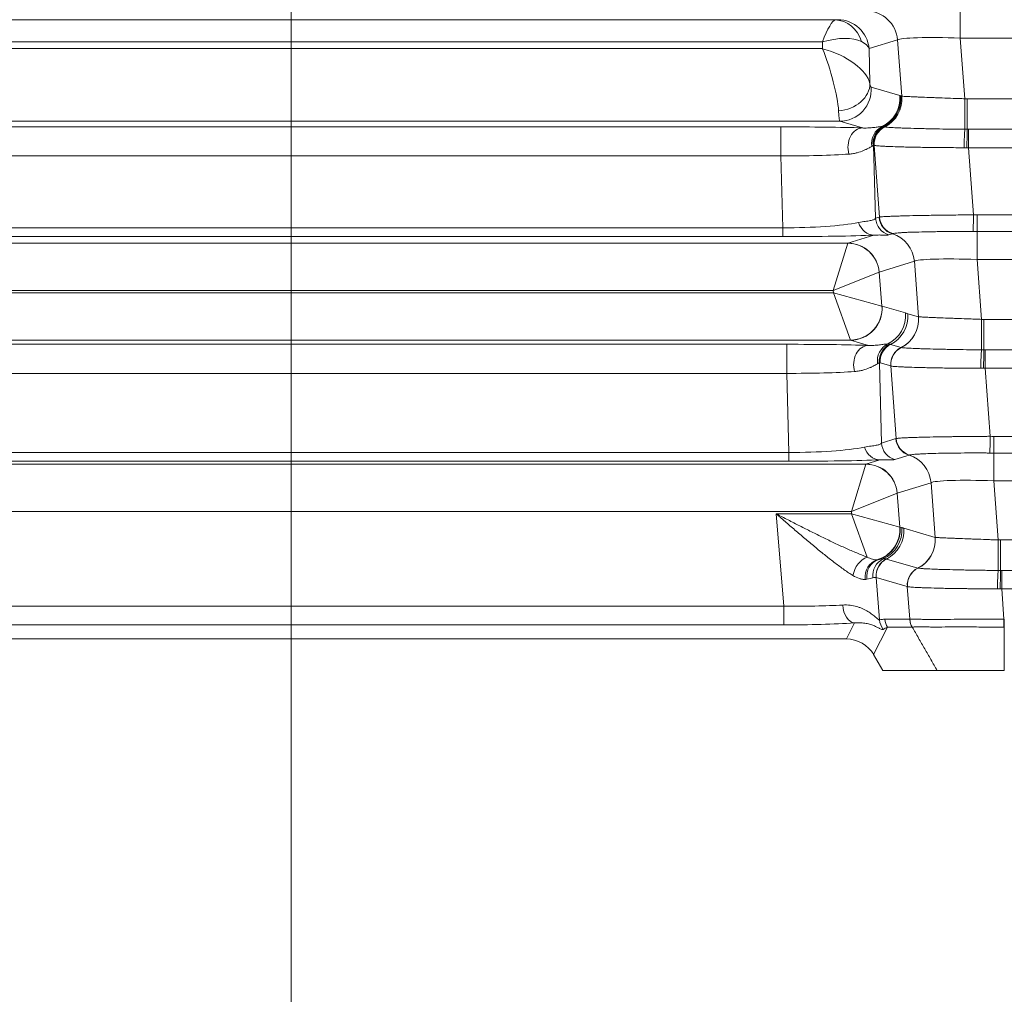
# Model space of a CAD drawing. Header units: millimetres. Extents: x 4 to 836, y 5 to 589.
# Tile 126 of 174: x 654 to 669, y 255 to 271. Entities that reach past the tile are written whole.
import ezdxf

# ---------------------------------------------------------------- set-up
doc = ezdxf.new("R2010")
doc.units = ezdxf.units.MM
doc.layers.add('1', color=7, linetype='Continuous', true_color=0xffffff)
doc.styles.add('ideas_simplex', font='simplex.shx')
doc.dimstyles.get("Standard").update_dxf_attribs({"dimtxt": 0.18, "dimasz": 0.18, "dimexe": 0.18, "dimexo": 0.0625, "dimgap": 0.09, "dimtad": 0, "dimtih": 1, "dimtoh": 1, "dimdec": 4, "dimzin": 0, "dimdsep": 46, "dimtxsty": 'Standard', "dimcen": 0.09, "dimadec": 0, "dimazin": 0, "dimtfac": 1, "dimtdec": 4, "dimtofl": 0, "dimtmove": 0, "dimatfit": 3, "dimfxl": 1, "dimtolj": 1, "dimtzin": 0, "dimarcsym": 0})

# ---------------------------------------------------------------- blocks, each defined once
blk = doc.blocks.new('_U15')
at = {"layer": '1', "color": 152, "lineweight": 13}
for p, q in [((637.398738, 284.614657), (637.398738, 231.285068)), ((657.888007, 284.60658), (657.888007, 231.285068))]:
    blk.add_line(p, q, dxfattribs=at)
at = {"layer": '1', "color": 87, "lineweight": 25}
for p, q in [((642.040873, 240.410068), (640.540873, 240.410068)), ((640.540873, 240.410068), (640.540873, 234.785068)), ((654.745873, 240.410068), (653.245873, 240.410068)), ((654.745873, 234.785068), (654.745873, 240.410068)), ((640.540873, 234.785068), (642.040873, 234.785068)), ((653.245873, 234.785068), (654.745873, 234.785068))]:
    blk.add_line(p, q, dxfattribs=at)
at = {"layer": '1', "color": 27, "lineweight": 13}
blk.add_line((637.398738, 233.285068), (657.888007, 233.285068), dxfattribs=at)
at = {"layer": '1', "color": 27, "lineweight": 18}
for points in [[(637.398738, 233.285068), (640.398736, 233.814049), (640.39874, 232.756087)], [(657.888007, 233.285068), (654.888009, 232.756087), (654.888006, 233.814049)]]:
    blk.add_solid(points, dxfattribs=at)
at = {"layer": '1', "color": 87, "linetype": 'Continuous', "lineweight": 25, "char_height": 3, "attachment_point": 7, "line_spacing_factor": 1.204819, "style": 'ideas_simplex'}
for s, insert in [('\\W1.2664;20,5', (642.012373, 242.545068)), ('\\W1.2664;.807', (642.012373, 235.232568))]:
    blk.add_mtext(s, dxfattribs=dict(at, insert=insert))

msp = doc.modelspace()

# ---------------------------------------------------------------- linework, layer by layer
at = {"layer": '1', "color": 143, "linetype": 'Continuous', "lineweight": 13}
for p, q in [((668.481, 270.498), (668.481, 270.939)), ((628.796, 270.786), (666.502, 270.786)), ((666.298, 270.436), (628.999, 270.436)), ((666.301, 270.33), (666.298, 270.436)), ((667.489, 270.468), (667.037, 270.33)), ((667.557, 269.577), (667.489, 270.468)), ((668.481, 270.498), (668.553, 269.537)), ((675.817, 270.498), (668.481, 270.498)), ((628.996, 270.33), (666.301, 270.33)), ((667.037, 270.33), (667.052, 269.776)), ((667.069, 269.72), (667.525, 269.588)), ((668.591, 269.537), (675.706, 269.537)), ((668.591, 269.053), (668.591, 269.537)), ((666.573, 269.18), (628.725, 269.18)), ((629.655, 269.091), (665.642, 269.091)), ((665.642, 268.632), (665.642, 269.091)), ((666.936, 269.074), (666.573, 269.18)), ((668.609, 269.053), (675.688, 269.053)), ((668.609, 268.762), (668.609, 269.053)), ((667.109, 268.801), (667.14, 267.643)), ((667.202, 267.662), (667.116, 268.798)), ((675.688, 268.762), (668.609, 268.762)), ((668.609, 268.762), (668.69, 267.697)), ((665.642, 268.632), (629.655, 268.632)), ((665.672, 267.494), (665.642, 268.632)), ((667.14, 267.643), (667.196, 267.66)), ((668.746, 267.432), (668.746, 267.697)), ((668.746, 267.697), (675.552, 267.697)), ((629.625, 267.494), (665.672, 267.494)), ((665.672, 267.354), (665.672, 267.494)), ((665.672, 267.354), (629.625, 267.354)), ((666.702, 267.251), (667.114, 267.377)), ((667.405, 267.398), (667.349, 267.381)), ((668.746, 266.992), (668.746, 267.432)), ((675.552, 267.432), (668.746, 267.432)), ((628.595, 267.251), (666.702, 267.251)), ((666.701, 267.248), (666.471, 266.501)), ((667.754, 266.962), (667.199, 266.792)), ((667.82, 266.083), (667.754, 266.962)), ((668.746, 266.992), (668.817, 266.043)), ((675.552, 266.992), (668.746, 266.992)), ((666.471, 266.501), (667.197, 266.791)), ((667.197, 266.791), (667.241, 266.254)), ((628.823, 266.463), (666.475, 266.463)), ((666.471, 266.501), (628.826, 266.501)), ((666.475, 266.463), (666.471, 266.501)), ((666.475, 266.463), (667.241, 266.254)), ((666.475, 266.463), (666.745, 265.715)), ((667.243, 266.253), (667.616, 266.145)), ((667.651, 266.133), (667.819, 266.084)), ((668.855, 266.043), (675.443, 266.043)), ((668.855, 265.559), (668.855, 266.043)), ((666.746, 265.713), (628.551, 265.713)), ((629.565, 265.648), (665.733, 265.648)), ((665.733, 265.188), (665.733, 265.648)), ((667.026, 265.631), (666.746, 265.713)), ((667.377, 265.646), (667.544, 265.597)), ((668.873, 265.559), (675.424, 265.559)), ((668.873, 265.268), (668.873, 265.559)), ((667.2, 265.357), (667.233, 264.084)), ((667.38, 265.305), (667.213, 265.353)), ((667.466, 264.156), (667.38, 265.305)), ((665.733, 265.188), (629.565, 265.188)), ((665.766, 263.935), (665.733, 265.188)), ((675.424, 265.268), (668.873, 265.268)), ((668.873, 265.268), (668.954, 264.191)), ((667.233, 264.084), (667.461, 264.154)), ((669.01, 263.926), (669.01, 264.19)), ((669.01, 264.19), (675.287, 264.19)), ((629.532, 263.935), (665.766, 263.935)), ((665.766, 263.795), (665.766, 263.935)), ((667.67, 263.892), (667.443, 263.822)), ((669.01, 263.485), (669.01, 263.926)), ((675.287, 263.926), (669.01, 263.926)), ((628.31, 263.751), (666.988, 263.751)), ((665.766, 263.795), (629.532, 263.795)), ((666.987, 263.748), (666.757, 263.001)), ((666.988, 263.751), (667.208, 263.818)), ((668.019, 263.455), (667.484, 263.292)), ((668.084, 262.59), (668.019, 263.455)), ((669.01, 263.485), (669.081, 262.55)), ((675.287, 263.485), (669.01, 263.485)), ((667.483, 263.291), (666.757, 263.001)), ((667.483, 263.291), (667.527, 262.754)), ((666.757, 263.001), (628.54, 263.001)), ((665.567, 262.963), (666.76, 262.963)), ((665.686, 261.502), (665.567, 262.963)), ((666.76, 262.963), (666.757, 263.001)), ((667.008, 262.279), (666.76, 262.963)), ((667.527, 262.754), (666.76, 262.963)), ((667.528, 262.753), (667.556, 262.745)), ((667.586, 262.735), (668.083, 262.59)), ((669.119, 262.55), (675.179, 262.55)), ((669.119, 262.55), (669.119, 262.065)), ((667.313, 262.247), (667.808, 262.103)), ((669.137, 262.065), (675.161, 262.065)), ((669.137, 261.775), (669.137, 262.065)), ((667.149, 261.955), (667.204, 261.283)), ((667.643, 261.811), (667.149, 261.955)), ((667.682, 261.294), (667.643, 261.811)), ((675.161, 261.775), (669.137, 261.775)), ((669.137, 261.775), (669.173, 261.295)), ((629.611, 261.502), (665.686, 261.502)), ((665.686, 261.203), (665.686, 261.502)), ((667.288, 261.293), (667.682, 261.293)), ((665.686, 261.203), (629.611, 261.203)), ((666.679, 260.982), (666.805, 261.235)), ((667.327, 261.167), (667.11, 260.733)), ((667.721, 261.167), (667.327, 261.167))]:
    msp.add_line(p, q, dxfattribs=at)
at = {"layer": '1', "color": 143, "linetype": 'Continuous', "lineweight": 18}
for p, q in [((666.679, 260.982), (628.619, 260.982)), ((667.11, 260.733), (667.256, 260.482)), ((668.115, 260.482), (667.256, 260.482))]:
    msp.add_line(p, q, dxfattribs=at)
at = {"layer": '1', "color": 143, "linetype": 'Continuous', "lineweight": 13}
for centre, major_axis, ratio, start_param, end_param in [((666.993, 270.427), (-0.146, 0.478), 0.996014, 4.49794, 5.985334), ((666.298, 270.036), (-0.213, -0.749), 0.16115, 3.213469, 4.195906), ((666.292, 270.79), (-0.25, 0), 0.031454, 2.568107, 3.039253), ((666.502, 270.286), (-0.024, 0.499), 0.878584, 4.986909, 6.228347), ((666.541, 270.289), (0.146, -0.478), 0.996014, 1.356348, 2.843741), ((666.298, 270.036), (-0.731, -0.292), 0.480074, 3.540259, 4.522696), ((666.292, 270.29), (-0.75, -0.012), 0.344743, 3.248267, 3.719413), ((668.492, 270.424), (-1.006, 0.038), 0.073389, 4.726012, 6.204078), ((666.301, 269.93), (-0.223, 0.749), 0.167328, 3.77126, 5.224842), ((666.301, 269.93), (-0.744, 0.267), 0.48275, 3.43054, 4.884123), ((666.555, 269.735), (-0.491, -0.093), 0.77245, 1.424832, 3.003921), ((666.573, 269.68), (-0.14, -0.48), 0.995643, 0.284559, 1.93418), ((667.049, 269.97), (-0.021, 0.25), 0.087194, 2.455026, 3.10824), ((667.028, 269.547), (0.14, 0.48), 0.995643, 3.871952, 5.075773), ((667.042, 269.543), (-0.168, -0.471), 0.995424, 0.803737, 1.993154), ((667.06, 269.536), (-0.149, -0.477), 0.995576, 0.767528, 1.953557), ((667.061, 269.536), (0.134, 0.482), 0.994903, 3.877554, 5.063573), ((668.553, 269.502), (-0.001, 0.5), 0.000077, 3.59751, 4.782202), ((666.553, 269.93), (-0.02, 0.75), 0.029238, 2.461402, 3.114616), ((665.618, 269.037), (-1.801, -0.001), 0.030434, 3.891833, 4.699147), ((666.936, 268.775), (-0.01, -0.3), 0.776151, 3.183119, 5.129649), ((667.372, 268.826), (0.034, -0.298), 0.982269, 3.47982, 4.74638), ((667.396, 268.827), (-0.026, -0.299), 0.991317, 3.692146, 4.906932), ((667.407, 268.825), (-0.098, -0.284), 0.995464, 3.938534, 5.124934), ((667.414, 268.823), (-0.092, -0.286), 0.995544, 3.917572, 5.103972), ((667.416, 268.822), (0.047, 0.296), 0.993751, 0.624244, 1.811107), ((667.417, 268.822), (-0.041, -0.297), 0.992886, 3.746267, 4.933141), ((668.554, 268.784), (-0.006, -0.3), 0.044184, 3.597973, 4.786486), ((668.591, 268.783), (-0.002, -0.3), 0.014605, 3.59604, 4.783436), ((665.618, 268.737), (-1.501, 0.007), 0.069967, 1.587014, 2.394327), ((667.438, 267.667), (0.088, -0.287), 0.996014, 4.49794, 5.68434), ((667.494, 267.684), (-0.088, 0.287), 0.996014, 1.356348, 2.542747), ((667.5, 267.687), (0.136, -0.268), 0.995564, 4.326262, 5.515407), ((668.69, 267.718), (0.004, 0.3), 0.000932, 3.454247, 4.642582), ((665.645, 267.71), (-1.501, 0.01), 0.144199, 1.589559, 2.528275), ((667.114, 267.677), (-0.013, 0.3), 0.858349, 1.869708, 3.09055), ((665.645, 267.41), (-1.801, 0.001), 0.031454, 1.585671, 2.524386), ((667.258, 266.921), (-0.146, 0.478), 0.996014, 4.49794, 5.68434), ((666.723, 266.501), (-0.02, 0.75), 0.029238, 0.025384, 0.08647), ((666.701, 266.75), (0.368, -0.339), 0.992996, 0.829626, 2.311967), ((666.702, 266.751), (0.146, -0.478), 0.996014, 1.356348, 2.843741), ((668.756, 266.917), (-1.006, 0.038), 0.073389, 4.726012, 6.204078), ((667.22, 266.542), (-0.021, 0.25), 0.087194, 0.019007, 0.080094), ((666.745, 266.214), (0.339, 0.368), 0.991771, 3.890384, 5.534394), ((666.746, 266.213), (-0.14, -0.48), 0.995643, 0.284559, 1.93418), ((667.223, 266.503), (-0.021, 0.25), 0.087194, 3.047154, 3.10824), ((667.119, 266.104), (-0.14, -0.48), 0.995643, 0.730359, 1.93418), ((667.154, 266.092), (0.14, 0.48), 0.995643, 3.889373, 5.075773), ((667.322, 266.043), (0.14, 0.48), 0.995643, 3.889417, 5.075773), ((667.324, 266.043), (0.144, 0.479), 0.995612, 3.899122, 5.085129), ((668.817, 266.008), (-0.001, 0.5), 0.000077, 3.59751, 4.782202), ((665.709, 265.593), (-1.801, -0.001), 0.030434, 3.891833, 4.699147), ((666.726, 266.463), (-0.02, 0.75), 0.029238, 3.05353, 3.114616), ((667.026, 265.331), (-0.01, -0.3), 0.776151, 3.183119, 5.129649), ((667.463, 265.383), (0.034, -0.298), 0.982269, 3.47982, 4.74638), ((667.498, 265.382), (-0.098, -0.284), 0.995471, 3.936926, 5.123325), ((667.511, 265.378), (-0.084, -0.288), 0.995643, 3.889373, 5.075773), ((667.678, 265.329), (-0.084, -0.288), 0.995643, 3.889373, 5.075773), ((667.678, 265.329), (0.068, 0.292), 0.995069, 0.693593, 1.88023), ((667.68, 265.328), (-0.044, -0.297), 0.993716, 3.753576, 4.940466), ((668.818, 265.29), (-0.006, -0.3), 0.044184, 3.597973, 4.786486), ((668.855, 265.289), (-0.002, -0.3), 0.014605, 3.59604, 4.783436), ((665.709, 265.293), (-1.501, 0.007), 0.069967, 1.587014, 2.394327), ((667.531, 264.108), (0.088, -0.287), 0.996014, 4.49794, 5.68434), ((667.759, 264.178), (0.088, -0.287), 0.996014, 4.49794, 5.68434), ((667.764, 264.18), (0.136, -0.268), 0.995564, 4.326262, 5.515407), ((668.954, 264.212), (-0.004, -0.3), 0.000932, 0.312654, 1.500989), ((665.739, 264.152), (-1.501, 0.01), 0.144199, 1.589559, 2.528275), ((667.208, 264.118), (0.013, -0.3), 0.858349, 5.011301, 6.232142), ((667.522, 263.415), (-0.146, 0.478), 0.996014, 4.49794, 5.68434), ((665.739, 263.852), (-1.801, 0.001), 0.031454, 1.585671, 2.524386), ((667.009, 263.001), (-0.02, 0.75), 0.029238, 0.025384, 0.08647), ((666.987, 263.25), (-0.368, 0.339), 0.992996, 3.971219, 5.453559), ((666.988, 263.251), (0.146, -0.478), 0.996014, 1.356348, 2.843741), ((669.021, 263.411), (-1.006, 0.038), 0.073389, 4.726012, 6.204078), ((667.505, 263.042), (-0.021, 0.25), 0.087194, 0.019007, 0.080094), ((667.03, 262.714), (-0.339, -0.368), 0.991771, 1.011679, 2.392801), ((667.032, 262.713), (-0.14, -0.48), 0.995643, 0.586384, 1.93418), ((667.059, 262.705), (-0.14, -0.48), 0.995643, 0.701882, 1.93418), ((667.09, 262.694), (-0.14, -0.48), 0.995643, 0.747756, 1.93418), ((667.509, 263.003), (-0.021, 0.25), 0.087194, 3.047154, 3.10824), ((667.586, 262.55), (-0.14, -0.48), 0.995643, 0.747824, 1.93418), ((667.588, 262.549), (-0.144, -0.479), 0.995612, 0.757529, 1.943536), ((669.081, 262.515), (0.001, -0.5), 0.000077, 0.455918, 1.640609), ((667.008, 262.005), (0.133, 0.269), 0.701534, 0.615113, 1.97019), ((667.237, 261.946), (0.018, -0.299), 0.878856, 3.371092, 4.730554), ((667.269, 261.95), (-0.059, 0.294), 0.895222, 0.116047, 1.467257), ((667.382, 261.974), (0.062, -0.293), 0.959628, 3.357303, 4.589851), ((667.446, 261.98), (-0.074, -0.291), 0.995302, 3.855675, 5.041954), ((667.447, 261.979), (-0.084, -0.288), 0.995643, 3.889373, 5.075773), ((667.941, 261.835), (-0.084, -0.288), 0.995643, 3.889373, 5.075773), ((667.942, 261.835), (-0.068, -0.292), 0.995069, 3.835186, 5.021822), ((667.944, 261.835), (-0.044, -0.297), 0.993716, 3.753576, 4.940466), ((669.082, 261.796), (-0.006, -0.3), 0.044184, 3.597973, 4.786486), ((669.119, 261.796), (-0.002, -0.3), 0.014605, 3.59604, 4.783436), ((665.674, 261.649), (-1.507, 0.026), 0.096946, 1.580384, 2.250507), ((666.805, 261.534), (0.019, -0.299), 0.621028, 4.722941, 6.179613), ((665.867, 259.431), (-1.543, -1.824), 0.244098, 3.345307, 3.448446), ((667.501, 261.308), (0.063, -0.293), 0.996129, 4.582293, 5.127516), ((667.586, 261.317), (0, -0.3), 0.996169, 4.79353, 5.235988), ((667.98, 261.318), (0.056, -0.295), 0.996153, 4.6081, 5.050478), ((669.173, 261.316), (-0.002, -0.3), 0.000366, 1.047201, 1.500984), ((665.674, 261.35), (-1.806, 0.001), 0.081028, 1.577455, 2.247578), ((666.164, 259.455), (-1.279, -1.72), 0.157063, 3.407767, 3.510906)]:
    msp.add_ellipse(centre, major_axis=major_axis, ratio=ratio, start_param=start_param, end_param=end_param, dxfattribs=at)
at = {"layer": '1', "color": 143, "linetype": 'Continuous', "lineweight": 18}
msp.add_ellipse((666.677, 260.48), major_axis=(-0.225, -0.449), ratio=0.995894, start_param=2.56169, end_param=3.603692, dxfattribs=at)
at = {"layer": '1', "color": 143, "linetype": 'Continuous', "lineweight": 13}
for points, degree in [([(667.525, 269.588), (667.529, 269.586), (667.534, 269.585), (667.539, 269.583)], 3), ([(667.539, 269.583), (667.545, 269.581), (667.551, 269.579), (667.557, 269.577)], 3), ([(667.557, 269.577), (667.557, 269.577), (667.557, 269.577), (667.557, 269.577)], 3), ([(668.553, 269.537), (668.566, 269.537), (668.579, 269.537), (668.591, 269.537)], 3), ([(667.243, 269.097), (667.251, 269.097), (667.257, 269.096), (667.263, 269.095)], 3), ([(667.263, 269.095), (667.267, 269.095), (667.271, 269.094), (667.274, 269.093)], 3), ([(667.274, 269.093), (667.276, 269.092), (667.278, 269.091), (667.28, 269.091)], 3), ([(667.28, 269.091), (667.281, 269.09), (667.282, 269.09), (667.283, 269.09)], 3), ([(667.283, 269.09), (667.283, 269.09), (667.284, 269.09), (667.284, 269.09)], 3), ([(668.554, 269.053), (668.566, 269.053), (668.579, 269.053), (668.591, 269.053)], 3), ([(668.591, 269.053), (668.597, 269.053), (668.603, 269.053), (668.609, 269.053)], 3), ([(667.1, 268.795), (667.095, 268.792), (667.088, 268.788), (667.08, 268.783)], 3), ([(667.109, 268.801), (667.107, 268.799), (667.104, 268.797), (667.1, 268.795)], 3), ([(667.116, 268.798), (667.114, 268.799), (667.111, 268.8), (667.109, 268.801)], 3), ([(667.119, 268.797), (667.118, 268.798), (667.117, 268.798), (667.116, 268.798)], 3), ([(668.587, 268.762), (668.571, 268.762), (668.556, 268.762), (668.541, 268.762)], 3), ([(668.609, 268.762), (668.602, 268.762), (668.594, 268.762), (668.587, 268.762)], 3), ([(667.196, 267.66), (667.198, 267.661), (667.2, 267.661), (667.202, 267.662)], 3), ([(668.69, 267.697), (668.708, 267.697), (668.727, 267.697), (668.746, 267.697)], 3), ([(667.412, 267.4), (667.41, 267.399), (667.407, 267.399), (667.405, 267.398)], 3), ([(668.746, 267.432), (668.726, 267.432), (668.706, 267.432), (668.686, 267.433)], 3), ([(667.616, 266.145), (667.621, 266.143), (667.633, 266.138), (667.645, 266.134), (667.651, 266.133)], 3), ([(667.819, 266.084), (667.819, 266.084), (667.82, 266.084), (667.82, 266.083)], 3), ([(668.817, 266.043), (668.83, 266.043), (668.842, 266.043), (668.855, 266.043)], 3), ([(667.334, 265.654), (667.346, 265.654), (667.357, 265.652), (667.364, 265.65)], 3), ([(667.364, 265.65), (667.369, 265.648), (667.373, 265.647), (667.377, 265.646)], 3), ([(667.544, 265.597), (667.544, 265.597), (667.545, 265.597), (667.545, 265.597)], 3), ([(667.545, 265.597), (667.545, 265.597), (667.546, 265.596), (667.547, 265.596)], 3), ([(668.818, 265.559), (668.83, 265.559), (668.842, 265.559), (668.855, 265.559)], 3), ([(668.855, 265.559), (668.861, 265.559), (668.867, 265.559), (668.873, 265.559)], 3), ([(667.2, 265.357), (667.194, 265.354), (667.184, 265.348), (667.171, 265.34)], 3), ([(667.213, 265.353), (667.208, 265.355), (667.204, 265.356), (667.2, 265.357)], 3), ([(667.381, 265.304), (667.38, 265.304), (667.38, 265.305), (667.38, 265.305)], 3), ([(667.383, 265.304), (667.382, 265.304), (667.381, 265.304), (667.381, 265.304)], 3), ([(668.85, 265.268), (668.835, 265.268), (668.82, 265.268), (668.804, 265.268)], 3), ([(668.873, 265.268), (668.865, 265.268), (668.858, 265.268), (668.85, 265.268)], 3), ([(667.461, 264.154), (667.463, 264.154), (667.465, 264.155), (667.466, 264.156)], 3), ([(668.954, 264.191), (668.973, 264.19), (668.992, 264.19), (669.01, 264.19)], 3), ([(667.677, 263.894), (667.674, 263.893), (667.672, 263.892), (667.67, 263.892)], 3), ([(669.01, 263.926), (668.99, 263.926), (668.971, 263.926), (668.951, 263.926)], 3), ([(668.083, 262.59), (668.083, 262.59), (668.084, 262.59), (668.084, 262.59)], 3), ([(669.081, 262.55), (669.094, 262.55), (669.106, 262.55), (669.119, 262.55)], 3), ([(667.16, 262.234), (667.167, 262.234), (667.174, 262.235), (667.18, 262.236)], 3), ([(667.18, 262.236), (667.213, 262.241), (667.24, 262.245), (667.261, 262.248)], 3), ([(667.312, 262.248), (667.313, 262.248), (667.313, 262.248), (667.313, 262.247)], 3), ([(667.808, 262.103), (667.808, 262.103), (667.808, 262.103), (667.809, 262.103)], 3), ([(667.809, 262.103), (667.809, 262.103), (667.81, 262.103), (667.81, 262.103)], 3), ([(669.081, 262.066), (669.094, 262.066), (669.106, 262.065), (669.119, 262.065)], 3), ([(669.119, 262.065), (669.125, 262.065), (669.131, 262.065), (669.137, 262.065)], 3), ([(667.001, 261.928), (666.992, 261.926), (666.984, 261.925), (666.975, 261.924)], 3), ([(667.095, 261.951), (667.071, 261.945), (667.039, 261.936), (667.001, 261.928)], 3), ([(667.149, 261.955), (667.148, 261.955), (667.148, 261.955), (667.148, 261.955)], 3), ([(667.644, 261.811), (667.644, 261.811), (667.644, 261.811), (667.643, 261.811)], 3), ([(667.647, 261.81), (667.646, 261.81), (667.645, 261.81), (667.644, 261.811)], 3), ([(669.114, 261.775), (669.099, 261.774), (669.083, 261.774), (669.068, 261.774)], 3), ([(669.137, 261.775), (669.129, 261.775), (669.122, 261.775), (669.114, 261.775)], 3), ([(667.682, 261.294), (667.682, 261.294), (667.682, 261.294), (667.682, 261.294)], 3), ([(669.173, 261.295), (669.175, 261.295), (669.177, 261.295), (669.178, 261.295)], 3), ([(667.722, 261.168), (667.722, 261.168), (667.721, 261.168), (667.721, 261.168)], 3), ([(668.115, 260.482), (667.721, 261.168)], 1), ([(669.178, 261.166), (669.176, 261.166), (669.174, 261.166), (669.172, 261.166)], 3), ([(669.178, 261.166), (669.178, 260.482)], 1)]:
    msp.add_open_spline(points, degree=degree, dxfattribs=at)
for points, knots in [([(667.557, 269.577), (667.563, 269.576), (667.575, 269.576), (667.6, 269.574), (667.61, 269.574), (667.627, 269.573), (667.633, 269.572), (667.645, 269.572), (667.652, 269.572), (667.687, 269.57), (667.719, 269.568), (667.775, 269.566), (667.794, 269.565), (667.826, 269.564), (667.836, 269.564), (667.858, 269.563), (667.869, 269.562), (667.926, 269.56), (667.975, 269.558), (668.054, 269.555), (668.081, 269.554), (668.136, 269.552), (668.164, 269.551), (668.25, 269.548), (668.309, 269.546), (668.399, 269.542), (668.43, 269.541), (668.492, 269.539), (668.523, 269.538), (668.553, 269.537)], [0, 0, 0, 0, 0.125, 0.125, 0.1875, 0.1875, 0.21875, 0.21875, 0.25, 0.25, 0.375, 0.375, 0.4375, 0.4375, 0.46875, 0.46875, 0.5, 0.5, 0.625, 0.625, 0.6875, 0.6875, 0.75, 0.75, 0.875, 0.875, 0.9375, 0.9375, 1, 1, 1, 1]), ([(666.936, 269.074), (666.956, 269.073), (666.976, 269.073), (667.012, 269.074), (667.029, 269.075), (667.077, 269.078), (667.105, 269.081), (667.154, 269.087), (667.176, 269.09), (667.214, 269.095), (667.23, 269.096), (667.243, 269.097)], [0, 0, 0, 0, 0.125, 0.125, 0.25, 0.25, 0.5, 0.5, 0.75, 0.75, 1, 1, 1, 1]), ([(667.284, 269.09), (667.293, 269.088), (667.308, 269.086), (667.341, 269.084), (667.354, 269.083), (667.376, 269.082), (667.384, 269.081), (667.4, 269.08), (667.408, 269.08), (667.453, 269.078), (667.494, 269.076), (667.565, 269.073), (667.59, 269.072), (667.643, 269.071), (667.671, 269.07), (667.758, 269.067), (667.82, 269.066), (667.919, 269.063), (667.953, 269.063), (668.006, 269.061), (668.023, 269.061), (668.059, 269.06), (668.077, 269.06), (668.168, 269.058), (668.243, 269.057), (668.358, 269.055), (668.396, 269.055), (668.475, 269.054), (668.514, 269.053), (668.554, 269.053)], [0, 0, 0, 0, 0.125, 0.125, 0.1875, 0.1875, 0.21875, 0.21875, 0.25, 0.25, 0.375, 0.375, 0.4375, 0.4375, 0.5, 0.5, 0.625, 0.625, 0.6875, 0.6875, 0.71875, 0.71875, 0.75, 0.75, 0.875, 0.875, 0.9375, 0.9375, 1, 1, 1, 1]), ([(667.08, 268.783), (667.066, 268.775), (667.048, 268.764), (667.016, 268.747), (667.004, 268.741), (666.979, 268.729), (666.965, 268.723), (666.921, 268.704), (666.888, 268.692), (666.831, 268.677), (666.81, 268.672), (666.767, 268.665), (666.744, 268.662), (666.719, 268.66)], [0, 0, 0, 0, 0.25, 0.25, 0.375, 0.375, 0.5, 0.5, 0.75, 0.75, 0.875, 0.875, 1, 1, 1, 1]), ([(667.121, 268.797), (667.12, 268.797), (667.12, 268.797), (667.12, 268.797), (667.119, 268.797), (667.119, 268.797)], [0, 0, 0, 0, 0.375764, 0.375764, 1, 1, 1, 1]), ([(668.541, 268.762), (668.452, 268.762), (668.365, 268.762), (668.238, 268.763), (668.195, 268.763), (668.133, 268.764), (668.112, 268.764), (668.07, 268.765), (668.05, 268.765), (667.948, 268.766), (667.87, 268.767), (667.76, 268.769), (667.724, 268.77), (667.672, 268.771), (667.655, 268.771), (667.622, 268.772), (667.605, 268.773), (667.524, 268.775), (667.465, 268.776), (667.386, 268.779), (667.362, 268.78), (667.327, 268.782), (667.315, 268.782), (667.293, 268.783), (667.283, 268.784), (667.233, 268.786), (667.2, 268.788), (667.162, 268.791), (667.151, 268.793), (667.133, 268.795), (667.126, 268.796), (667.121, 268.797)], [0, 0, 0, 0, 0.125, 0.125, 0.1875, 0.1875, 0.21875, 0.21875, 0.25, 0.25, 0.375, 0.375, 0.4375, 0.4375, 0.46875, 0.46875, 0.5, 0.5, 0.625, 0.625, 0.6875, 0.6875, 0.71875, 0.71875, 0.75, 0.75, 0.875, 0.875, 0.9375, 0.9375, 1, 1, 1, 1]), ([(666.872, 267.578), (666.91, 267.585), (666.945, 267.59), (666.991, 267.597), (667.005, 267.599), (667.032, 267.602), (667.044, 267.604), (667.078, 267.61), (667.096, 267.615), (667.124, 267.627), (667.134, 267.634), (667.14, 267.643)], [0, 0, 0, 0, 0.25, 0.25, 0.375, 0.375, 0.5, 0.5, 0.75, 0.75, 1, 1, 1, 1]), ([(667.202, 267.662), (667.204, 267.663), (667.206, 267.663), (667.212, 267.664), (667.216, 267.665), (667.228, 267.666), (667.239, 267.667), (667.276, 267.67), (667.308, 267.672), (667.359, 267.674), (667.37, 267.675), (667.393, 267.676), (667.427, 267.677), (667.492, 267.679), (667.551, 267.681), (667.612, 267.683), (667.645, 267.684), (667.748, 267.686), (667.821, 267.687), (667.938, 267.689), (667.979, 267.69), (668.041, 267.691), (668.062, 267.691), (668.104, 267.692), (668.126, 267.692), (668.234, 267.694), (668.322, 267.695), (668.458, 267.696), (668.504, 267.696), (668.573, 267.696), (668.597, 267.697), (668.643, 267.697), (668.666, 267.697), (668.69, 267.697)], [0, 0, 0, 0, 0.03125, 0.03125, 0.0625, 0.0625, 0.125, 0.125, 0.25, 0.25, 0.28125, 0.28125, 0.3125, 0.375, 0.4375, 0.4375, 0.5, 0.5, 0.625, 0.625, 0.6875, 0.6875, 0.71875, 0.71875, 0.75, 0.75, 0.875, 0.875, 0.9375, 0.9375, 0.96875, 0.96875, 1, 1, 1, 1]), ([(667.349, 267.381), (667.342, 267.379), (667.331, 267.377), (667.305, 267.376), (667.289, 267.376), (667.25, 267.378), (667.227, 267.379), (667.175, 267.379), (667.146, 267.379), (667.114, 267.377)], [0, 0, 0, 0, 0.25, 0.25, 0.5, 0.5, 0.75, 0.75, 1, 1, 1, 1]), ([(668.686, 267.433), (668.666, 267.433), (668.646, 267.433), (668.607, 267.433), (668.587, 267.433), (668.528, 267.433), (668.489, 267.433), (668.374, 267.434), (668.299, 267.433), (668.207, 267.433), (668.189, 267.433), (668.153, 267.432), (668.099, 267.432), (668.048, 267.431), (667.949, 267.43), (667.886, 267.428), (667.769, 267.425), (667.717, 267.424), (667.646, 267.421), (667.623, 267.42), (667.592, 267.418), (667.582, 267.418), (667.563, 267.417), (667.553, 267.416), (667.509, 267.413), (667.48, 267.411), (667.447, 267.407), (667.438, 267.406), (667.426, 267.404), (667.423, 267.403), (667.417, 267.402), (667.414, 267.401), (667.412, 267.4)], [0, 0, 0, 0, 0.03125, 0.03125, 0.0625, 0.0625, 0.125, 0.125, 0.25, 0.25, 0.28125, 0.28125, 0.3125, 0.375, 0.375, 0.5, 0.5, 0.625, 0.625, 0.6875, 0.6875, 0.71875, 0.71875, 0.75, 0.75, 0.875, 0.875, 0.9375, 0.9375, 0.96875, 0.96875, 1, 1, 1, 1]), ([(667.82, 266.083), (667.826, 266.083), (667.837, 266.082), (667.862, 266.081), (667.872, 266.08), (667.888, 266.079), (667.894, 266.079), (667.907, 266.078), (667.913, 266.078), (667.948, 266.076), (667.98, 266.075), (668.035, 266.073), (668.055, 266.072), (668.086, 266.071), (668.097, 266.07), (668.119, 266.069), (668.13, 266.069), (668.187, 266.066), (668.236, 266.065), (668.302, 266.062), (668.315, 266.062), (668.342, 266.06), (668.356, 266.06), (668.398, 266.058), (668.426, 266.057), (668.512, 266.054), (668.571, 266.052), (668.662, 266.049), (668.693, 266.048), (668.755, 266.045), (668.786, 266.044), (668.817, 266.043)], [0, 0, 0, 0, 0.125, 0.125, 0.1875, 0.1875, 0.21875, 0.21875, 0.25, 0.25, 0.375, 0.375, 0.4375, 0.4375, 0.46875, 0.46875, 0.5, 0.5, 0.625, 0.625, 0.65625, 0.65625, 0.6875, 0.6875, 0.75, 0.75, 0.875, 0.875, 0.9375, 0.9375, 1, 1, 1, 1]), ([(667.026, 265.631), (667.047, 265.63), (667.066, 265.63), (667.103, 265.631), (667.12, 265.631), (667.167, 265.635), (667.195, 265.638), (667.245, 265.644), (667.267, 265.647), (667.304, 265.652), (667.32, 265.653), (667.334, 265.654)], [0, 0, 0, 0, 0.125, 0.125, 0.25, 0.25, 0.5, 0.5, 0.75, 0.75, 1, 1, 1, 1]), ([(667.547, 265.596), (667.555, 265.595), (667.57, 265.593), (667.603, 265.59), (667.615, 265.589), (667.637, 265.588), (667.644, 265.588), (667.66, 265.587), (667.669, 265.586), (667.713, 265.584), (667.754, 265.582), (667.825, 265.58), (667.85, 265.579), (667.903, 265.577), (667.931, 265.576), (668.018, 265.574), (668.08, 265.572), (668.18, 265.57), (668.214, 265.569), (668.267, 265.568), (668.285, 265.568), (668.321, 265.567), (668.339, 265.566), (668.43, 265.565), (668.505, 265.564), (668.62, 265.562), (668.659, 265.561), (668.738, 265.56), (668.778, 265.56), (668.818, 265.559)], [0, 0, 0, 0, 0.125, 0.125, 0.1875, 0.1875, 0.21875, 0.21875, 0.25, 0.25, 0.375, 0.375, 0.4375, 0.4375, 0.5, 0.5, 0.625, 0.625, 0.6875, 0.6875, 0.71875, 0.71875, 0.75, 0.75, 0.875, 0.875, 0.9375, 0.9375, 1, 1, 1, 1]), ([(667.171, 265.34), (667.157, 265.332), (667.139, 265.321), (667.107, 265.304), (667.095, 265.298), (667.07, 265.286), (667.056, 265.28), (667.012, 265.261), (666.978, 265.249), (666.921, 265.234), (666.901, 265.229), (666.858, 265.222), (666.835, 265.218), (666.81, 265.217)], [0, 0, 0, 0, 0.25, 0.25, 0.375, 0.375, 0.5, 0.5, 0.75, 0.75, 0.875, 0.875, 1, 1, 1, 1]), ([(668.804, 265.268), (668.715, 265.268), (668.628, 265.269), (668.5, 265.27), (668.457, 265.27), (668.394, 265.27), (668.373, 265.271), (668.332, 265.271), (668.311, 265.271), (668.209, 265.273), (668.131, 265.274), (668.02, 265.276), (667.985, 265.276), (667.932, 265.278), (667.915, 265.278), (667.881, 265.279), (667.865, 265.279), (667.784, 265.281), (667.725, 265.283), (667.646, 265.286), (667.621, 265.287), (667.575, 265.289), (667.553, 265.29), (667.493, 265.293), (667.461, 265.295), (667.423, 265.298), (667.413, 265.299), (667.399, 265.301), (667.395, 265.301), (667.388, 265.303), (667.386, 265.303), (667.383, 265.304)], [0, 0, 0, 0, 0.125, 0.125, 0.1875, 0.1875, 0.21875, 0.21875, 0.25, 0.25, 0.375, 0.375, 0.4375, 0.4375, 0.46875, 0.46875, 0.5, 0.5, 0.625, 0.625, 0.6875, 0.6875, 0.75, 0.75, 0.875, 0.875, 0.9375, 0.9375, 0.96875, 0.96875, 1, 1, 1, 1]), ([(666.966, 264.019), (667.004, 264.027), (667.038, 264.032), (667.085, 264.038), (667.099, 264.04), (667.126, 264.044), (667.138, 264.046), (667.172, 264.052), (667.19, 264.056), (667.217, 264.068), (667.227, 264.075), (667.233, 264.084)], [0, 0, 0, 0, 0.25, 0.25, 0.375, 0.375, 0.5, 0.5, 0.75, 0.75, 1, 1, 1, 1]), ([(667.466, 264.156), (667.468, 264.156), (667.471, 264.157), (667.477, 264.158), (667.481, 264.158), (667.493, 264.16), (667.503, 264.161), (667.54, 264.164), (667.573, 264.166), (667.624, 264.168), (667.635, 264.168), (667.657, 264.169), (667.692, 264.171), (667.757, 264.173), (667.815, 264.175), (667.877, 264.176), (667.91, 264.177), (668.013, 264.18), (668.086, 264.181), (668.203, 264.183), (668.243, 264.184), (668.305, 264.185), (668.326, 264.185), (668.369, 264.185), (668.39, 264.186), (668.499, 264.187), (668.587, 264.188), (668.723, 264.189), (668.769, 264.19), (668.838, 264.19), (668.861, 264.19), (668.908, 264.19), (668.931, 264.191), (668.954, 264.191)], [0, 0, 0, 0, 0.03125, 0.03125, 0.0625, 0.0625, 0.125, 0.125, 0.25, 0.25, 0.28125, 0.28125, 0.3125, 0.375, 0.4375, 0.4375, 0.5, 0.5, 0.625, 0.625, 0.6875, 0.6875, 0.71875, 0.71875, 0.75, 0.75, 0.875, 0.875, 0.9375, 0.9375, 0.96875, 0.96875, 1, 1, 1, 1]), ([(668.951, 263.926), (668.931, 263.926), (668.911, 263.926), (668.871, 263.927), (668.852, 263.927), (668.793, 263.927), (668.754, 263.927), (668.639, 263.927), (668.564, 263.927), (668.472, 263.926), (668.454, 263.926), (668.417, 263.926), (668.364, 263.925), (668.313, 263.925), (668.214, 263.923), (668.151, 263.922), (668.034, 263.919), (667.981, 263.917), (667.91, 263.914), (667.888, 263.913), (667.857, 263.912), (667.847, 263.911), (667.827, 263.91), (667.818, 263.91), (667.774, 263.907), (667.745, 263.905), (667.712, 263.901), (667.703, 263.899), (667.691, 263.897), (667.687, 263.897), (667.682, 263.895), (667.679, 263.895), (667.677, 263.894)], [0, 0, 0, 0, 0.03125, 0.03125, 0.0625, 0.0625, 0.125, 0.125, 0.25, 0.25, 0.28125, 0.28125, 0.3125, 0.375, 0.375, 0.5, 0.5, 0.625, 0.625, 0.6875, 0.6875, 0.71875, 0.71875, 0.75, 0.75, 0.875, 0.875, 0.9375, 0.9375, 0.96875, 0.96875, 1, 1, 1, 1]), ([(667.443, 263.822), (667.435, 263.82), (667.425, 263.819), (667.399, 263.817), (667.383, 263.818), (667.344, 263.819), (667.321, 263.82), (667.269, 263.821), (667.24, 263.82), (667.208, 263.818)], [0, 0, 0, 0, 0.25, 0.25, 0.5, 0.5, 0.75, 0.75, 1, 1, 1, 1]), ([(665.567, 262.963), (665.583, 262.954), (665.599, 262.947), (665.63, 262.931), (665.677, 262.907), (665.723, 262.883), (665.817, 262.835), (665.879, 262.803), (666.002, 262.741), (666.064, 262.71), (666.186, 262.648), (666.248, 262.618), (666.339, 262.573), (666.37, 262.558), (666.431, 262.529), (666.461, 262.515), (666.551, 262.472), (666.611, 262.444), (666.727, 262.392), (666.785, 262.367), (666.87, 262.331), (666.898, 262.32), (666.953, 262.299), (666.981, 262.288), (667.008, 262.279)], [0, 0, 0, 0, 0.03125, 0.03125, 0.0625, 0.125, 0.125, 0.25, 0.25, 0.375, 0.375, 0.5, 0.5, 0.5625, 0.5625, 0.625, 0.625, 0.75, 0.75, 0.875, 0.875, 0.9375, 0.9375, 1, 1, 1, 1]), ([(666.782, 261.987), (666.771, 261.994), (666.76, 262.001), (666.737, 262.015), (666.725, 262.023), (666.691, 262.045), (666.667, 262.061), (666.597, 262.111), (666.548, 262.147), (666.45, 262.221), (666.4, 262.261), (666.324, 262.322), (666.299, 262.342), (666.247, 262.384), (666.221, 262.406), (666.144, 262.47), (666.092, 262.513), (665.988, 262.601), (665.936, 262.645), (665.831, 262.735), (665.779, 262.78), (665.7, 262.848), (665.66, 262.882), (665.62, 262.917), (665.594, 262.94), (665.581, 262.951), (665.567, 262.963)], [0, 0, 0, 0, 0.03125, 0.03125, 0.0625, 0.0625, 0.125, 0.125, 0.25, 0.25, 0.375, 0.375, 0.4375, 0.4375, 0.5, 0.5, 0.625, 0.625, 0.75, 0.75, 0.875, 0.875, 0.9375, 0.96875, 0.96875, 1, 1, 1, 1]), ([(667.556, 262.745), (667.561, 262.744), (667.566, 262.742), (667.576, 262.738), (667.581, 262.736), (667.586, 262.735)], [0, 0, 0, 0, 0.5, 0.5, 1, 1, 1, 1]), ([(668.084, 262.59), (668.09, 262.589), (668.101, 262.588), (668.126, 262.587), (668.135, 262.587), (668.152, 262.586), (668.158, 262.585), (668.17, 262.585), (668.177, 262.584), (668.211, 262.583), (668.244, 262.581), (668.299, 262.579), (668.319, 262.578), (668.35, 262.577), (668.361, 262.576), (668.383, 262.576), (668.394, 262.575), (668.451, 262.573), (668.5, 262.571), (668.566, 262.568), (668.579, 262.568), (668.606, 262.567), (668.62, 262.566), (668.662, 262.565), (668.69, 262.564), (668.776, 262.561), (668.835, 262.558), (668.926, 262.555), (668.957, 262.554), (669.019, 262.552), (669.05, 262.551), (669.081, 262.55)], [0, 0, 0, 0, 0.125, 0.125, 0.1875, 0.1875, 0.21875, 0.21875, 0.25, 0.25, 0.375, 0.375, 0.4375, 0.4375, 0.46875, 0.46875, 0.5, 0.5, 0.625, 0.625, 0.65625, 0.65625, 0.6875, 0.6875, 0.75, 0.75, 0.875, 0.875, 0.9375, 0.9375, 1, 1, 1, 1]), ([(667.008, 262.279), (667.037, 262.263), (667.064, 262.252), (667.102, 262.24), (667.115, 262.237), (667.132, 262.235), (667.138, 262.234), (667.149, 262.233), (667.155, 262.233), (667.16, 262.234)], [0, 0, 0, 0, 0.5, 0.5, 0.75, 0.75, 0.875, 0.875, 1, 1, 1, 1]), ([(667.261, 262.248), (667.273, 262.25), (667.283, 262.25), (667.3, 262.25), (667.307, 262.249), (667.312, 262.248)], [0, 0, 0, 0, 0.5, 0.5, 1, 1, 1, 1]), ([(667.81, 262.103), (667.818, 262.101), (667.834, 262.099), (667.866, 262.097), (667.879, 262.096), (667.9, 262.095), (667.908, 262.094), (667.924, 262.093), (667.933, 262.093), (667.977, 262.09), (668.018, 262.089), (668.089, 262.086), (668.114, 262.085), (668.167, 262.083), (668.195, 262.083), (668.282, 262.08), (668.344, 262.078), (668.443, 262.076), (668.478, 262.075), (668.53, 262.074), (668.548, 262.074), (668.584, 262.073), (668.602, 262.073), (668.694, 262.071), (668.769, 262.07), (668.884, 262.068), (668.923, 262.068), (669.002, 262.067), (669.042, 262.066), (669.081, 262.066)], [0, 0, 0, 0, 0.125, 0.125, 0.1875, 0.1875, 0.21875, 0.21875, 0.25, 0.25, 0.375, 0.375, 0.4375, 0.4375, 0.5, 0.5, 0.625, 0.625, 0.6875, 0.6875, 0.71875, 0.71875, 0.75, 0.75, 0.875, 0.875, 0.9375, 0.9375, 1, 1, 1, 1]), ([(666.975, 261.924), (666.968, 261.924), (666.961, 261.924), (666.946, 261.925), (666.939, 261.925), (666.916, 261.929), (666.901, 261.933), (666.852, 261.949), (666.818, 261.965), (666.782, 261.987)], [0, 0, 0, 0, 0.125, 0.125, 0.25, 0.25, 0.5, 0.5, 1, 1, 1, 1]), ([(667.148, 261.955), (667.144, 261.957), (667.137, 261.957), (667.119, 261.956), (667.108, 261.954), (667.095, 261.951)], [0, 0, 0, 0, 0.5, 0.5, 1, 1, 1, 1]), ([(669.068, 261.774), (668.979, 261.775), (668.892, 261.775), (668.763, 261.776), (668.721, 261.776), (668.658, 261.777), (668.637, 261.777), (668.596, 261.778), (668.575, 261.778), (668.473, 261.779), (668.395, 261.78), (668.284, 261.782), (668.248, 261.783), (668.196, 261.784), (668.179, 261.784), (668.145, 261.785), (668.129, 261.786), (668.048, 261.788), (667.989, 261.789), (667.91, 261.792), (667.885, 261.793), (667.838, 261.795), (667.817, 261.796), (667.757, 261.799), (667.725, 261.801), (667.687, 261.805), (667.676, 261.806), (667.663, 261.807), (667.659, 261.808), (667.652, 261.809), (667.649, 261.81), (667.647, 261.81)], [0, 0, 0, 0, 0.125, 0.125, 0.1875, 0.1875, 0.21875, 0.21875, 0.25, 0.25, 0.375, 0.375, 0.4375, 0.4375, 0.46875, 0.46875, 0.5, 0.5, 0.625, 0.625, 0.6875, 0.6875, 0.75, 0.75, 0.875, 0.875, 0.9375, 0.9375, 0.96875, 0.96875, 1, 1, 1, 1]), ([(666.62, 261.519), (666.661, 261.521), (666.701, 261.52), (666.776, 261.511), (666.811, 261.503), (666.862, 261.489), (666.878, 261.483), (666.909, 261.471), (666.924, 261.465), (666.968, 261.445), (666.995, 261.431), (667.044, 261.401), (667.066, 261.385), (667.107, 261.355), (667.125, 261.34), (667.157, 261.314), (667.17, 261.302), (667.186, 261.29), (667.19, 261.287), (667.198, 261.283), (667.201, 261.283), (667.204, 261.283)], [0, 0, 0, 0, 0.125, 0.125, 0.25, 0.25, 0.3125, 0.3125, 0.375, 0.375, 0.5, 0.5, 0.625, 0.625, 0.75, 0.75, 0.875, 0.875, 0.9375, 0.9375, 1, 1, 1, 1]), ([(667.26, 261.132), (667.256, 261.129), (667.25, 261.13), (667.234, 261.134), (667.225, 261.139), (667.208, 261.147), (667.202, 261.15), (667.189, 261.157), (667.182, 261.161), (667.159, 261.172), (667.142, 261.179), (667.105, 261.195), (667.085, 261.202), (667.04, 261.216), (667.016, 261.223), (666.963, 261.232), (666.935, 261.236), (666.873, 261.239), (666.841, 261.239), (666.805, 261.235)], [0, 0, 0, 0, 0.125, 0.125, 0.25, 0.25, 0.3125, 0.3125, 0.375, 0.375, 0.5, 0.5, 0.625, 0.625, 0.75, 0.75, 0.875, 0.875, 1, 1, 1, 1]), ([(667.682, 261.294), (667.685, 261.294), (667.687, 261.294), (667.693, 261.294), (667.697, 261.294), (667.71, 261.294), (667.72, 261.294), (667.757, 261.294), (667.79, 261.294), (667.852, 261.293), (667.874, 261.292), (667.923, 261.291), (667.975, 261.29), (668.034, 261.29), (668.095, 261.29), (668.128, 261.29), (668.231, 261.291), (668.305, 261.292), (668.422, 261.293), (668.462, 261.293), (668.524, 261.294), (668.545, 261.294), (668.588, 261.294), (668.609, 261.294), (668.717, 261.294), (668.806, 261.294), (668.941, 261.294), (668.987, 261.294), (669.057, 261.294), (669.08, 261.294), (669.126, 261.295), (669.15, 261.295), (669.173, 261.295)], [0, 0, 0, 0, 0.03125, 0.03125, 0.0625, 0.0625, 0.125, 0.125, 0.25, 0.25, 0.3125, 0.3125, 0.375, 0.4375, 0.4375, 0.5, 0.5, 0.625, 0.625, 0.6875, 0.6875, 0.71875, 0.71875, 0.75, 0.75, 0.875, 0.875, 0.9375, 0.9375, 0.96875, 0.96875, 1, 1, 1, 1]), ([(667.721, 261.167), (667.71, 261.187), (667.701, 261.207), (667.688, 261.249), (667.684, 261.271), (667.682, 261.293)], [0, 0, 0, 0, 0.5, 0.5, 1, 1, 1, 1]), ([(669.178, 261.166), (669.178, 261.186), (669.178, 261.207), (669.178, 261.25), (669.178, 261.272), (669.178, 261.295)], [0, 0, 0, 0, 0.5, 0.5, 1, 1, 1, 1]), ([(669.172, 261.166), (669.15, 261.166), (669.127, 261.166), (669.082, 261.167), (669.059, 261.167), (668.992, 261.168), (668.947, 261.168), (668.815, 261.17), (668.729, 261.171), (668.624, 261.172), (668.603, 261.172), (668.561, 261.172), (668.5, 261.173), (668.441, 261.173), (668.327, 261.172), (668.256, 261.171), (668.156, 261.17), (668.124, 261.17), (668.064, 261.17), (668.006, 261.171), (667.956, 261.171), (667.908, 261.172), (667.886, 261.172), (667.826, 261.173), (667.794, 261.172), (667.758, 261.171), (667.748, 261.171), (667.736, 261.17), (667.732, 261.17), (667.726, 261.169), (667.724, 261.169), (667.722, 261.168)], [0, 0, 0, 0, 0.03125, 0.03125, 0.0625, 0.0625, 0.125, 0.125, 0.25, 0.25, 0.28125, 0.28125, 0.3125, 0.375, 0.375, 0.5, 0.5, 0.5625, 0.5625, 0.625, 0.6875, 0.6875, 0.75, 0.75, 0.875, 0.875, 0.9375, 0.9375, 0.96875, 0.96875, 1, 1, 1, 1])]:
    msp.add_open_spline(points, degree=3, knots=knots, dxfattribs=at)
at = {"layer": '1', "color": 143, "linetype": 'Continuous', "lineweight": 18}
msp.add_open_spline([(669.178, 260.482), (669.165, 260.482), (669.153, 260.482), (668.859, 260.482), (668.585, 260.482), (668.236, 260.482), (668.137, 260.482), (668.116, 260.482)], degree=3, knots=[0, 0, 0, 0, 0.02412, 0.02412, 0.555511, 0.555511, 1, 1, 1, 1], dxfattribs=at)

# ---------------------------------------------------------------- dimensions: what is measured, and where the dimension line sits
at = {"layer": '1', "color": 87, "linetype": 'Continuous', "lineweight": 25}
dim = msp.add_linear_dim(base=(657.888, 233.285), p1=(637.399, 287.115), p2=(657.888, 287.107), text='<>\\P[\\C87;{\\H1.00x;\\Fsimplex.shx;.807\\Fsimplex.shx;}\\C87; ]', dimstyle='Standard', override={"dimtxt": 3, "dimasz": 3, "dimexe": 2, "dimexo": 2.5, "dimgap": 1.5, "dimtad": 1, "dimtih": 1, "dimtoh": 0, "dimdec": 1, "dimlfac": 1, "dimzin": 8, "dimdsep": 44, "dimlunit": 2, "dimtxsty": 'ideas_simplex', "dimsah": 1, "dimse1": 0, "dimse2": 0, "dimsd1": 0, "dimsd2": 0, "dimclrd": 27, "dimclre": 152, "dimclrt": 87, "dimtol": 0, "dimtm": -0.1, "dimtfac": 0.5, "dimtdec": 2, "dimtofl": 1, "dimtmove": 0, "dimtzin": 8, "dimlwd": 13, "dimlwe": 13}, dxfattribs=at)
dim.commit()
dim.dimension.update_dxf_attribs({"geometry": '_U15', "text_midpoint": (647.643, 233.285), "dimtype": 160})

doc.saveas('drawing.dxf')
